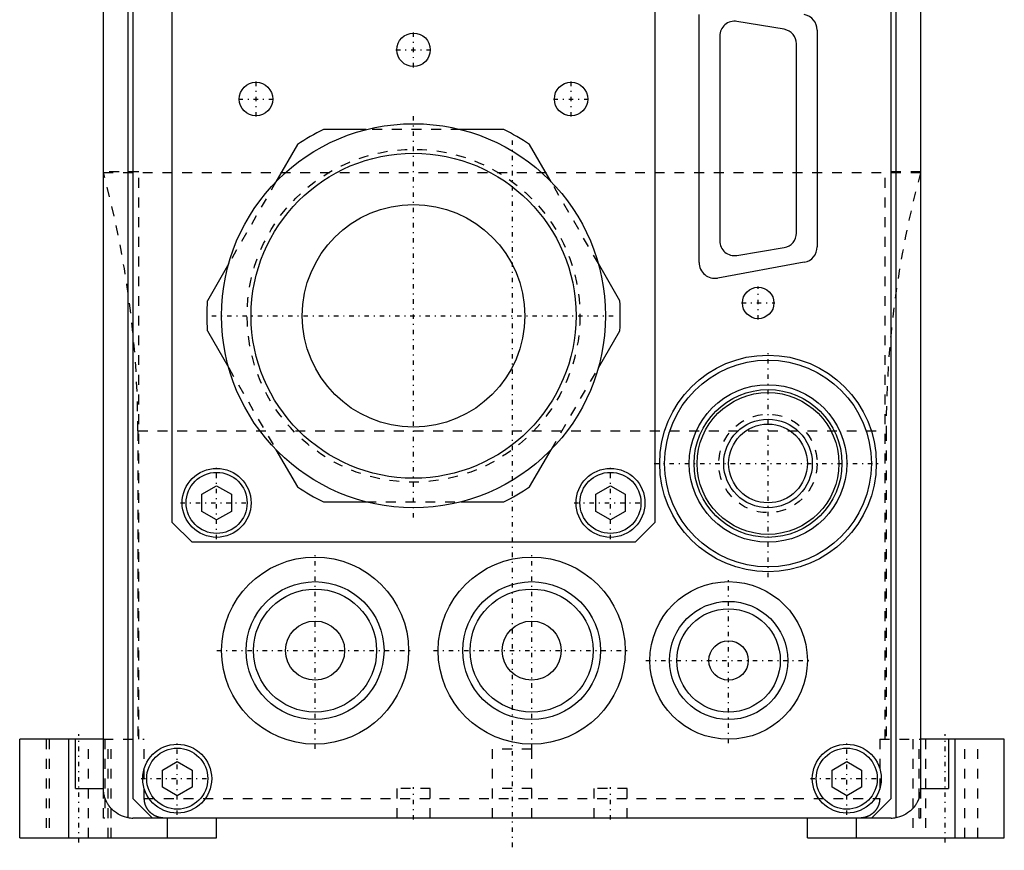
# Model space of a CAD drawing. Extents: x -54 to 54, y -3 to 514.
# Tile 1 of 3: x -50 to 50, y -3 to 81. Entities that reach past the tile are written whole.
import ezdxf

# ---------------------------------------------------------------- set-up
doc = ezdxf.new("R2010")
doc.units = 0
doc.linetypes.add('CENTER', pattern=[1.5, 0.45, -0.5, 0.05, -0.5])
doc.linetypes.add('DASHED', pattern=[2, 1, -1])
for name, color, linetype in [('AM_0', 7, 'CONTINUOUS'), ('AM_3', 7, 'DASHED'), ('AM_7', 7, 'CENTER')]:
    doc.layers.add(name, color=color, linetype=linetype)

msp = doc.modelspace()

# ---------------------------------------------------------------- linework, layer by layer
at = {"layer": 'AM_0', "color": 7, "linetype": 'CONTINUOUS'}
for p, q in [((-41.5, 3), (-41.5, 136)), ((-39, 0.04), (-39, 136)), ((39, 0.04), (39, 136)), ((41.5, 136), (41.5, 3)), ((-38.5, 134), (-38.5, 2)), ((38.5, 2), (38.5, 134)), ((-34.5, 30), (-34.5, 126)), ((14.5, 126), (14.5, 30)), ((19, 56.4), (19, 81.6)), ((27.65, 80.08), (22.85, 80.88)), ((31, 80), (31, 58)), ((21.1, 79.4), (21.1, 58.6)), ((28.9, 59.4), (28.9, 78.6)), ((-14.8, 69.9), (-19.15, 69.9)), ((-0.85, 69.9), (-5.2, 69.9)), ((-21.79, 68.38), (-23.97, 64.61)), ((3.97, 64.61), (1.79, 68.38)), ((22.85, 57.12), (27.65, 57.92)), ((-28.77, 56.29), (-30.94, 52.52)), ((10.94, 52.52), (8.77, 56.29)), ((29.69, 56.43), (20.89, 54.83)), ((-30.94, 49.48), (-28.77, 45.71)), ((8.77, 45.71), (10.94, 49.48)), ((-23.97, 37.39), (-21.79, 33.62)), ((1.79, 33.62), (3.97, 37.39)), ((-31.5, 32.87), (-30, 33.73)), ((-30, 33.73), (-28.5, 32.87)), ((8.5, 32.87), (10, 33.73)), ((10, 33.73), (11.5, 32.87)), ((-31.5, 31.13), (-31.5, 32.87)), ((-28.5, 32.87), (-28.5, 31.13)), ((-19.15, 32.1), (-14.8, 32.1)), ((-5.2, 32.1), (-0.85, 32.1)), ((8.5, 31.13), (8.5, 32.87)), ((11.5, 32.87), (11.5, 31.13)), ((-30, 30.27), (-31.5, 31.13)), ((-28.5, 31.13), (-30, 30.27)), ((10, 30.27), (8.5, 31.13)), ((11.5, 31.13), (10, 30.27)), ((-32.5, 28), (-34.5, 30)), ((14.5, 30), (12.5, 28)), ((12.5, 28), (-32.5, 28)), ((-41.5, 8), (-50, 8)), ((-50, -2), (-50, 8)), ((-45, -2), (-45, 8)), ((-44.32, 3), (-44.32, 8)), ((50, 8), (41.5, 8)), ((44.32, 8), (44.32, 3)), ((45, -2), (45, 8)), ((50, -2), (50, 8)), ((-35.5, 4.87), (-34, 5.73)), ((-34, 5.73), (-32.5, 4.87)), ((32.5, 4.87), (34, 5.73)), ((34, 5.73), (35.5, 4.87)), ((-35.5, 3.13), (-35.5, 4.87)), ((-32.5, 4.87), (-32.5, 3.13)), ((32.5, 3.13), (32.5, 4.87)), ((35.5, 4.87), (35.5, 3.13)), ((-44.32, 3), (-41.5, 3)), ((-34, 2.27), (-35.5, 3.13)), ((-32.5, 3.13), (-34, 2.27)), ((34, 2.27), (32.5, 3.13)), ((35.5, 3.13), (34, 2.27)), ((41.5, 3), (44.32, 3)), ((36.5, 0), (38.5, 2)), ((-38.5, 2), (-36.5, 0)), ((38.5, 0), (-38.5, 0)), ((-35, -2), (-35, 0)), ((-30, -2), (-30, 0)), ((30, -2), (30, 0)), ((35, -2), (35, 0)), ((-50, -2), (-30, -2)), ((30, -2), (50, -2))]:
    msp.add_line(p, q, dxfattribs=at)
for points in [[(-39, 0.04, 0), (-39.11, 0.06, 0), (-39.34, 0.12, 0), (-39.56, 0.19, 0), (-39.67, 0.24, 0), (-39.78, 0.29, 0), (-39.99, 0.39, 0), (-40.18, 0.52, 0), (-40.37, 0.66, 0), (-40.48, 0.74, 0), (-40.51, 0.77, 0), (-40.54, 0.8, 0), (-40.55, 0.81, 0), (-40.56, 0.82, 0), (-40.59, 0.85, 0), (-40.62, 0.88, 0), (-40.65, 0.9, 0), (-40.67, 0.93, 0), (-40.7, 0.96, 0), (-40.71, 0.98, 0), (-40.73, 0.99, 0), (-40.75, 1.02, 0), (-40.78, 1.05, 0), (-40.79, 1.06, 0), (-40.8, 1.08, 0), (-40.83, 1.11, 0), (-40.85, 1.14, 0), (-40.87, 1.15, 0), (-40.88, 1.17, 0), (-40.9, 1.2, 0), (-40.92, 1.23, 0), (-40.95, 1.26, 0), (-40.97, 1.3, 0), (-40.99, 1.33, 0), (-41, 1.34, 0), (-41.01, 1.36, 0), (-41.03, 1.39, 0), (-41.05, 1.43, 0), (-41.07, 1.46, 0), (-41.09, 1.49, 0), (-41.11, 1.53, 0), (-41.12, 1.54, 0), (-41.13, 1.56, 0), (-41.15, 1.6, 0), (-41.17, 1.63, 0), (-41.19, 1.66, 0), (-41.2, 1.7, 0), (-41.22, 1.73, 0), (-41.23, 1.75, 0), (-41.24, 1.77, 0), (-41.25, 1.81, 0), (-41.27, 1.84, 0), (-41.28, 1.88, 0), (-41.3, 1.91, 0), (-41.31, 1.95, 0), (-41.32, 1.97, 0), (-41.32, 1.99, 0), (-41.34, 2.02, 0), (-41.35, 2.06, 0), (-41.36, 2.1, 0), (-41.37, 2.14, 0), (-41.38, 2.17, 0), (-41.39, 2.19, 0), (-41.39, 2.21, 0), (-41.4, 2.25, 0), (-41.41, 2.29, 0), (-41.42, 2.3, 0), (-41.42, 2.32, 0), (-41.43, 2.36, 0), (-41.44, 2.4, 0), (-41.44, 2.42, 0), (-41.45, 2.44, 0), (-41.45, 2.48, 0), (-41.46, 2.51, 0), (-41.47, 2.55, 0), (-41.47, 2.59, 0), (-41.48, 2.63, 0), (-41.48, 2.65, 0), (-41.48, 2.67, 0), (-41.49, 2.71, 0), (-41.49, 2.75, 0), (-41.49, 2.79, 0), (-41.49, 2.82, 0), (-41.5, 2.86, 0), (-41.5, 2.88, 0), (-41.5, 2.9, 0), (-41.5, 2.94, 0), (-41.5, 2.98, 0), (-41.5, 3, 0)], [(41.5, 3, 0), (41.5, 2.98, 0), (41.5, 2.94, 0), (41.5, 2.9, 0), (41.5, 2.88, 0), (41.5, 2.86, 0), (41.49, 2.82, 0), (41.49, 2.79, 0), (41.49, 2.75, 0), (41.49, 2.71, 0), (41.48, 2.67, 0), (41.48, 2.65, 0), (41.48, 2.63, 0), (41.47, 2.59, 0), (41.47, 2.55, 0), (41.46, 2.51, 0), (41.45, 2.48, 0), (41.45, 2.44, 0), (41.44, 2.42, 0), (41.44, 2.4, 0), (41.43, 2.36, 0), (41.42, 2.32, 0), (41.42, 2.3, 0), (41.41, 2.29, 0), (41.4, 2.25, 0), (41.39, 2.21, 0), (41.39, 2.19, 0), (41.38, 2.17, 0), (41.37, 2.14, 0), (41.36, 2.1, 0), (41.35, 2.06, 0), (41.34, 2.02, 0), (41.32, 1.99, 0), (41.32, 1.97, 0), (41.31, 1.95, 0), (41.3, 1.91, 0), (41.28, 1.88, 0), (41.27, 1.84, 0), (41.25, 1.81, 0), (41.24, 1.77, 0), (41.23, 1.75, 0), (41.22, 1.73, 0), (41.2, 1.7, 0), (41.19, 1.66, 0), (41.17, 1.63, 0), (41.15, 1.6, 0), (41.13, 1.56, 0), (41.12, 1.54, 0), (41.11, 1.53, 0), (41.09, 1.49, 0), (41.07, 1.46, 0), (41.05, 1.43, 0), (41.03, 1.39, 0), (41.01, 1.36, 0), (41, 1.34, 0), (40.99, 1.33, 0), (40.97, 1.3, 0), (40.95, 1.26, 0), (40.92, 1.23, 0), (40.9, 1.2, 0), (40.88, 1.17, 0), (40.87, 1.15, 0), (40.85, 1.14, 0), (40.83, 1.11, 0), (40.8, 1.08, 0), (40.79, 1.06, 0), (40.78, 1.05, 0), (40.75, 1.02, 0), (40.73, 0.99, 0), (40.71, 0.98, 0), (40.7, 0.96, 0), (40.67, 0.93, 0), (40.65, 0.9, 0), (40.62, 0.88, 0), (40.59, 0.85, 0), (40.56, 0.82, 0), (40.55, 0.81, 0), (40.54, 0.8, 0), (40.51, 0.77, 0), (40.48, 0.74, 0), (40.37, 0.66, 0), (40.18, 0.52, 0), (39.99, 0.39, 0), (39.78, 0.29, 0), (39.67, 0.24, 0), (39.56, 0.19, 0), (39.34, 0.12, 0), (39.11, 0.06, 0), (39, 0.04, 0)]]:
    msp.add_polyline3d(points, dxfattribs=at)
for centre, radius in [((-10, 78), 1.7), ((-26, 73), 1.7), ((6, 73), 1.7), ((-10, 51), 19.5), ((-10, 51), 16.5), ((-10, 51), 11.3), ((25, 52.3), 1.6), ((26, 36), 11), ((26, 36), 10.5), ((26, 36), 8), ((26, 36), 7.5), ((26, 36), 7.2), ((26, 36), 4.5), ((26, 36), 4), ((-30, 32), 3.5), ((-30, 32), 3.1), ((10, 32), 3.5), ((10, 32), 3.1), ((-20, 17), 9.5), ((2, 17), 9.5), ((-20, 17), 7), ((2, 17), 7), ((22, 16), 8), ((-20, 17), 6.25), ((2, 17), 6.25), ((22, 16), 6), ((22, 16), 5.25), ((-20, 17), 3), ((2, 17), 3), ((22, 16), 2), ((-34, 4), 3.5), ((-34, 4), 3.1), ((34, 4), 3.5), ((34, 4), 3.1)]:
    msp.add_circle(centre, radius, dxfattribs=at)
for centre, radius, start, end in [((29.4, 80), 1.6, 0, 79.6952), ((22.6, 79.4), 1.5, 80.5377, 180), ((27.4, 78.6), 1.5, 0, 80.5377), ((-10, 51), 21, 115.8419, 124.1581), ((-10, 51), 21, 55.8419, 64.1581), ((27.4, 59.4), 1.5, 279.4623, 0), ((22.6, 58.6), 1.5, 180, 279.4623), ((29.4, 58), 1.6, 280.3048, 0), ((20.6, 56.4), 1.6, 180, 280.3048), ((-10, 51), 21, 175.8419, 184.1581), ((-10, 51), 21, 355.8419, 4.1581), ((-10, 51), 21, 235.8419, 244.1581), ((-10, 51), 21, 295.8419, 304.1581), ((-38.5, 3), 3, 260.4059, 270), ((38.5, 3), 3, 270, 279.5941)]:
    msp.add_arc(centre, radius, start, end, dxfattribs=at)
at = {"layer": 'AM_3', "color": 6, "linetype": 'DASHED'}
for p, q in [((-5.2, 69.9), (-14.8, 69.9)), ((-37.9, 65.62), (-41.5, 65.62)), ((41.5, 65.52), (-41.5, 65.52)), ((-37.9, 8), (-37.9, 65.62)), ((37.9, 8), (37.9, 65.62)), ((41.5, 65.62), (37.9, 65.62)), ((-23.97, 64.61), (-28.77, 56.29)), ((8.77, 56.29), (3.97, 64.61)), ((-28.77, 45.71), (-23.97, 37.39)), ((3.97, 37.39), (8.77, 45.71)), ((-38, 39.3), (-38, 8)), ((-38, 39.3), (38, 39.3)), ((38, 39.3), (38, 8)), ((-14.8, 32.1), (-5.2, 32.1)), ((-47.3, 8), (-47.3, -2)), ((-47, 8), (-47, -2)), ((-43, -2), (-43, 8)), ((-41.5, 8), (-37.35, 8)), ((-41.34, 8), (-41.34, 0)), ((-41, -2), (-41, 8)), ((-40.7, -2), (-40.7, 8)), ((-37.35, 2), (-37.35, 8)), ((37.35, 8), (41.5, 8)), ((37.35, 8), (37.35, 2)), ((40.7, 8), (40.7, -2)), ((41.35, 0), (41.35, 8)), ((42, 8), (42, -2)), ((46, -2), (46, 8)), ((47.3, -2), (47.3, 8)), ((-2, 7), (-2, 0)), ((2, 7), (-2, 7)), ((2, 0), (2, 7)), ((-11.7, 3), (-11.7, 0)), ((-8.3, 3), (-11.7, 3)), ((-8.3, 0), (-8.3, 3)), ((2, 3), (-2, 3)), ((8.3, 3), (8.3, 0)), ((11.7, 3), (8.3, 3)), ((11.7, 0), (11.7, 3)), ((-41.5, 0), (-41.5, 3)), ((41.5, 3), (41.5, 0)), ((-37.35, 2), (37.35, 2)), ((-41.34, 0), (-41.5, 0)), ((41.5, 0), (41.35, 0))]:
    msp.add_line(p, q, dxfattribs=at)
for points in [[(-35.31, 0, 0), (-35.33, 0, 0), (-35.35, 0, 0), (-35.38, 0, 0), (-35.4, 0, 0), (-35.41, 0, 0), (-35.44, 0, 0), (-35.47, 0.01, 0), (-35.5, 0.01, 0), (-35.53, 0.01, 0), (-35.56, 0.01, 0), (-35.57, 0.02, 0), (-35.59, 0.02, 0), (-35.62, 0.02, 0), (-35.65, 0.03, 0), (-35.68, 0.03, 0), (-35.71, 0.04, 0), (-35.74, 0.04, 0), (-35.75, 0.05, 0), (-35.77, 0.05, 0), (-35.8, 0.06, 0), (-35.82, 0.06, 0), (-35.84, 0.07, 0), (-35.85, 0.07, 0), (-35.88, 0.08, 0), (-35.91, 0.09, 0), (-35.92, 0.09, 0), (-35.94, 0.1, 0), (-35.97, 0.11, 0), (-35.99, 0.11, 0), (-36.02, 0.12, 0), (-36.05, 0.13, 0), (-36.07, 0.14, 0), (-36.09, 0.15, 0), (-36.1, 0.16, 0), (-36.13, 0.17, 0), (-36.15, 0.18, 0), (-36.18, 0.19, 0), (-36.2, 0.2, 0), (-36.23, 0.21, 0), (-36.24, 0.22, 0), (-36.26, 0.23, 0), (-36.28, 0.24, 0), (-36.31, 0.25, 0), (-36.33, 0.27, 0), (-36.36, 0.28, 0), (-36.39, 0.3, 0), (-36.4, 0.31, 0), (-36.41, 0.32, 0), (-36.44, 0.33, 0), (-36.46, 0.35, 0), (-36.49, 0.37, 0), (-36.51, 0.38, 0), (-36.54, 0.4, 0), (-36.55, 0.41, 0), (-36.56, 0.42, 0), (-36.58, 0.44, 0), (-36.61, 0.46, 0), (-36.63, 0.47, 0), (-36.65, 0.49, 0), (-36.67, 0.51, 0), (-36.69, 0.52, 0), (-36.7, 0.53, 0), (-36.72, 0.55, 0), (-36.74, 0.57, 0), (-36.75, 0.58, 0), (-36.76, 0.59, 0), (-36.78, 0.61, 0), (-36.8, 0.63, 0), (-36.81, 0.64, 0), (-36.82, 0.65, 0), (-36.84, 0.67, 0), (-36.86, 0.69, 0), (-36.87, 0.72, 0), (-36.89, 0.74, 0), (-36.91, 0.76, 0), (-36.92, 0.77, 0), (-36.93, 0.78, 0), (-36.95, 0.81, 0), (-36.97, 0.83, 0), (-36.98, 0.86, 0), (-37, 0.88, 0), (-37.02, 0.91, 0), (-37.03, 0.92, 0), (-37.04, 0.93, 0), (-37.05, 0.96, 0), (-37.07, 0.98, 0), (-37.08, 1.01, 0), (-37.1, 1.03, 0), (-37.11, 1.06, 0), (-37.12, 1.07, 0), (-37.13, 1.09, 0), (-37.14, 1.11, 0), (-37.15, 1.14, 0), (-37.16, 1.16, 0), (-37.18, 1.19, 0), (-37.19, 1.22, 0), (-37.19, 1.23, 0), (-37.2, 1.24, 0), (-37.21, 1.27, 0), (-37.22, 1.29, 0), (-37.23, 1.32, 0), (-37.24, 1.35, 0), (-37.25, 1.38, 0), (-37.25, 1.39, 0), (-37.26, 1.4, 0), (-37.27, 1.43, 0), (-37.27, 1.46, 0), (-37.28, 1.47, 0), (-37.28, 1.49, 0), (-37.29, 1.52, 0), (-37.3, 1.55, 0), (-37.3, 1.56, 0), (-37.3, 1.58, 0), (-37.31, 1.61, 0), (-37.32, 1.64, 0), (-37.32, 1.67, 0), (-37.33, 1.7, 0), (-37.33, 1.72, 0), (-37.33, 1.74, 0), (-37.33, 1.75, 0), (-37.34, 1.78, 0), (-37.34, 1.81, 0), (-37.34, 1.84, 0), (-37.35, 1.87, 0), (-37.35, 1.9, 0), (-37.35, 1.92, 0), (-37.35, 1.93, 0), (-37.35, 1.96, 0), (-37.35, 1.99, 0), (-37.35, 2, 0)], [(37.35, 2, 0), (37.35, 1.99, 0), (37.35, 1.96, 0), (37.35, 1.93, 0), (37.35, 1.92, 0), (37.35, 1.9, 0), (37.35, 1.87, 0), (37.34, 1.84, 0), (37.34, 1.81, 0), (37.34, 1.78, 0), (37.33, 1.75, 0), (37.33, 1.74, 0), (37.33, 1.72, 0), (37.33, 1.7, 0), (37.32, 1.67, 0), (37.32, 1.64, 0), (37.31, 1.61, 0), (37.3, 1.58, 0), (37.3, 1.56, 0), (37.3, 1.55, 0), (37.29, 1.52, 0), (37.28, 1.49, 0), (37.28, 1.47, 0), (37.27, 1.46, 0), (37.27, 1.43, 0), (37.26, 1.4, 0), (37.25, 1.39, 0), (37.25, 1.38, 0), (37.24, 1.35, 0), (37.23, 1.32, 0), (37.22, 1.29, 0), (37.21, 1.27, 0), (37.2, 1.24, 0), (37.19, 1.23, 0), (37.19, 1.22, 0), (37.18, 1.19, 0), (37.16, 1.16, 0), (37.15, 1.14, 0), (37.14, 1.11, 0), (37.13, 1.09, 0), (37.12, 1.07, 0), (37.11, 1.06, 0), (37.1, 1.03, 0), (37.08, 1.01, 0), (37.07, 0.98, 0), (37.05, 0.96, 0), (37.04, 0.93, 0), (37.03, 0.92, 0), (37.02, 0.91, 0), (37, 0.88, 0), (36.98, 0.86, 0), (36.97, 0.83, 0), (36.95, 0.81, 0), (36.93, 0.78, 0), (36.92, 0.77, 0), (36.91, 0.76, 0), (36.89, 0.74, 0), (36.87, 0.72, 0), (36.86, 0.69, 0), (36.84, 0.67, 0), (36.82, 0.65, 0), (36.81, 0.64, 0), (36.8, 0.63, 0), (36.78, 0.61, 0), (36.76, 0.59, 0), (36.75, 0.58, 0), (36.74, 0.57, 0), (36.72, 0.55, 0), (36.7, 0.53, 0), (36.69, 0.52, 0), (36.67, 0.51, 0), (36.65, 0.49, 0), (36.63, 0.47, 0), (36.61, 0.46, 0), (36.58, 0.44, 0), (36.56, 0.42, 0), (36.55, 0.41, 0), (36.54, 0.4, 0), (36.51, 0.38, 0), (36.49, 0.37, 0), (36.46, 0.35, 0), (36.44, 0.33, 0), (36.41, 0.32, 0), (36.4, 0.31, 0), (36.39, 0.3, 0), (36.36, 0.28, 0), (36.33, 0.27, 0), (36.31, 0.25, 0), (36.28, 0.24, 0), (36.26, 0.23, 0), (36.24, 0.22, 0), (36.23, 0.21, 0), (36.2, 0.2, 0), (36.18, 0.19, 0), (36.15, 0.18, 0), (36.13, 0.17, 0), (36.1, 0.16, 0), (36.09, 0.15, 0), (36.07, 0.14, 0), (36.05, 0.13, 0), (36.02, 0.12, 0), (35.99, 0.11, 0), (35.97, 0.11, 0), (35.94, 0.1, 0), (35.92, 0.09, 0), (35.91, 0.09, 0), (35.88, 0.08, 0), (35.85, 0.07, 0), (35.84, 0.07, 0), (35.82, 0.06, 0), (35.8, 0.06, 0), (35.77, 0.05, 0), (35.75, 0.05, 0), (35.74, 0.04, 0), (35.71, 0.04, 0), (35.68, 0.03, 0), (35.65, 0.03, 0), (35.62, 0.02, 0), (35.59, 0.02, 0), (35.57, 0.02, 0), (35.56, 0.01, 0), (35.53, 0.01, 0), (35.5, 0.01, 0), (35.47, 0.01, 0), (35.44, 0, 0), (35.41, 0, 0), (35.4, 0, 0), (35.38, 0, 0), (35.35, 0, 0), (35.33, 0, 0), (35.31, 0, 0)]]:
    msp.add_polyline3d(points, dxfattribs=at)
for centre, radius in [((-10, 51), 16.9), ((26, 36), 5)]:
    msp.add_circle(centre, radius, dxfattribs=at)
for centre, start, end in [((-138, 39.3), 0, 15.2036), ((138, 39.3), 164.7964, 180)]:
    msp.add_arc(centre, 100, start, end, dxfattribs=at)
at = {"layer": 'AM_7', "color": 4, "linetype": 'CENTER'}
for p, q in [((-10, 76.22), (-10, 79.78)), ((-11.79, 78), (-8.21, 78)), ((-26, 71.22), (-26, 74.78)), ((6, 71.22), (6, 74.78)), ((-27.79, 73), (-24.21, 73)), ((4.22, 73), (7.78, 73)), ((-10, 30.52), (-10, 71.47)), ((0, 68.8), (0, -3.28)), ((25, 50.62), (25, 53.98)), ((23.32, 52.3), (26.68, 52.3)), ((-30.48, 51), (10.47, 51)), ((26, 24.45), (26, 47.55)), ((14.45, 36), (37.55, 36)), ((-30, 28.32), (-30, 35.67)), ((10, 28.32), (10, 35.67)), ((-33.67, 32), (-26.32, 32)), ((6.32, 32), (13.68, 32)), ((-20, 7.03), (-20, 26.98)), ((2, 7.03), (2, 26.98)), ((22, 7.6), (22, 24.4)), ((-29.98, 17), (-10.03, 17)), ((-7.97, 17), (11.97, 17)), ((13.6, 16), (30.4, 16)), ((-44, -2.5), (-44, 8.5)), ((44, -2.5), (44, 8.5)), ((-34, 0.32), (-34, 7.68)), ((34, 0.32), (34, 7.68)), ((-37.67, 4), (-30.32, 4)), ((30.32, 4), (37.67, 4)), ((-10, -0.15), (-10, 3.15)), ((10, -0.15), (10, 3.15))]:
    msp.add_line(p, q, dxfattribs=at)

doc.saveas('drawing.dxf')
